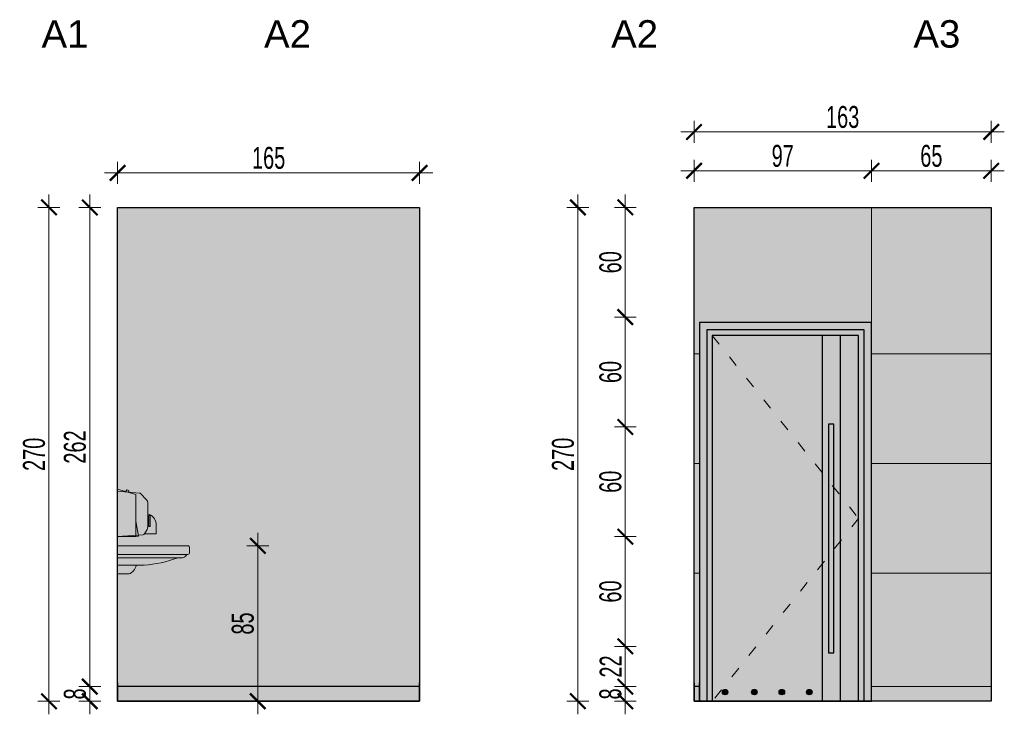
# Model space of a CAD drawing. Header units: millimetres. Extents: x -13532 to 2392, y -5241 to 5322.
# Tile 46 of 256: x -7376 to -6838, y -3992 to -3612. Entities that reach past the tile are written whole.
import ezdxf

# ---------------------------------------------------------------- set-up
doc = ezdxf.new("R2010")
doc.units = ezdxf.units.MM
doc.linetypes.add('ZWCAD_ISO03W100', pattern=[30, 12, -18])
doc.layers.get('0').update_dxf_attribs({"lineweight": 9, "true_color": 0x939393})
doc.layers.get('Defpoints').update_dxf_attribs({"true_color": 0xdae6d4})
for name, color, linetype, lineweight in [('- AGP-1_SCIANY_WEWN', 91, 'Continuous', 30), ('_A_ROZWINIĘCIA_OPISY', 252, 'Continuous', 15), ('_A_ROZWINIĘCIA_WYMIARY', 252, 'Continuous', 15), ('_ROZWINIĘCIA_MEBLE', 251, 'Continuous', 15), ('a___cienka___0.15', 10, 'Continuous', 15), ('A_Widok', 7, 'Continuous', 15), ('cz-sr', 150, 'Continuous', 15)]:
    doc.layers.add(name, color=color, linetype=linetype, lineweight=lineweight)
doc.layers.add('A_cienka', color=7, linetype='Continuous')
doc.layers.add('WYMIAR', color=7, linetype='Continuous')
doc.layers.add('Wyposazenie Wew - Urzadzenia Sanitarne', color=7, linetype='Continuous', lineweight=9, true_color=0xa0a0a0)
doc.styles.add('DIM', font='arial.ttf', dxfattribs={"width": 0.65})
doc.styles.get("Standard").update_dxf_attribs({"font": 'arial.ttf'})
doc.dimstyles.new('BP_EU_25-50', dxfattribs={"dimtxt": 12, "dimasz": 0.8, "dimexe": 0.75, "dimexo": 1, "dimgap": 2, "dimtad": 1, "dimdec": 0, "dimzin": 9, "dimdsep": 46, "dimtxsty": 'DIM', "dimblk": 'ARCH_1', "dimcen": 0, "dimdle": 50, "dimse1": 1, "dimse2": 1, "dimclrd": 256, "dimclre": 256, "dimclrt": 256, "dimadec": 0, "dimazin": 2, "dimtfac": 1, "dimtdec": 0, "dimtix": 1, "dimtmove": 2, "dimatfit": 0, "dimfxl": 0.75, "dimtolj": 1, "dimtzin": 0, "dimlwd": 15, "dimlwe": -1, "dimarcsym": 0})

# ---------------------------------------------------------------- blocks, each defined once
blk = doc.blocks.new('E88-SIDE')
at = {"true_color": 0xffffff}
blk.add_hatch(color=7, dxfattribs=at).paths.add_polyline_path([(0, 248), (120.1, 238, -0.183686), (126.7, 234.8), (156.8, 203.2, -0.192582), (165.3, 181.9), (165.3, 124.3, -0.31321), (210, 71.2), (210, 15), (147.3, 15, -0.246525), (139.2, 9.9), (0, 0)])
for p, q in [((0, 0), (0, 248)), ((0, 248), (120.1, 238)), ((126.7, 234.8), (156.8, 203.2)), ((165.3, 54.7), (165.3, 181.9)), ((210, 15), (210, 71.2)), ((0, 0), (139.2, 9.9)), ((147.3, 15), (210, 15)), ((147.4, 15.1), (161.2, 39.4))]:
    blk.add_line(p, q)
for points in [[(170.3, 85), (170.3, 115), (174.3, 115, -0.414214), (178.3, 111, 0), (178.3, 85, -3.979577)], [(170.3, 85), (170.3, 55), (174.3, 55, 0.414214), (178.3, 59, 0), (178.3, 85, 3.979577)]]:
    blk.add_lwpolyline(points, format="xyb")
blk.add_lwpolyline([(170.3, 100), (170.3, 70), (165.3, 70), (165.3, 100)], close=True)
for centre, radius, start, end in [((119.2, 227.7), 10.3, 43.6028, 85.2364), ((134.3, 181.9), 31, 0, 43.6028), ((149.4, 65.6), 60.8, 5.2715, 74.8359), ((134.3, 54.7), 31, 330.2551, 0), ((138.4, 20.2), 10.3, 274.0856, 330.2551)]:
    blk.add_arc(centre, radius, start, end)
blk = doc.blocks.new('umywalka bok')
at = {"true_color": 0xffffff}
h = blk.add_hatch(color=7, dxfattribs=at)
h.dxf.hatch_style = 1
h.paths.add_polyline_path([(67.5, -1.25, 0.414218), (66.25, 0), (19.5, 0), (19.5, -4.77), (66.25, -4.77, 0.41421), (67.5, -3.52)])
h.paths.add_polyline_path([(65.6, -4.77), (19.5, -4.77), (19.5, -6.61), (62.47, -6.61, 0.257986)])
h.paths.add_polyline_path([(59.56, -6.61), (19.5, -6.61), (19.5, -10.59), (37.17, -10.59, 0.059829)])
h.paths.add_polyline_path([(32, -10.59), (19.5, -10.59), (19.5, -15.36), (27.11, -15.36, 0.265613)])
at = {"ltscale": 0.5}
for p, q in [((19.5, -15.36), (19.5, 0)), ((19.5, 0), (66.25, 0)), ((19.5, -4.77), (66.25, -4.77)), ((67.5, -1.25), (67.5, -3.52)), ((19.5, -6.61), (62.47, -6.61)), ((19.5, -10.59), (37.17, -10.59)), ((19.5, -15.36), (27.11, -15.36))]:
    blk.add_line(p, q, dxfattribs=at)
for centre, radius, start, end in [((66.25, -1.25), 1.25, 0, 90), ((62.37, -2.85), 3.75, 271.432, 329.2963), ((66.25, -3.52), 1.25, 270, 360), ((25.38, -8.7), 6.88, 284.5284, 344.0285), ((31.76, 84.63), 95.37, 273.2519, 286.9475)]:
    blk.add_arc(centre, radius, start, end, dxfattribs=at)
blk = doc.blocks.new('MERIDA TOP-BOK')
at = {"layer": 'a___cienka___0.15', "true_color": 0xffffff}
blk.add_hatch(color=7, dxfattribs=at).paths.add_polyline_path([(0, 0), (-4.45, -1.34), (-5.12, -0.5), (-6.08, -0.78), (-6.18, -1.85), (-10, -3), (-10, -17.6), (-11.45, -25.74), (-10, -26), (0, -26)])
for points in [[(0, 0), (-10, -3), (-10, -26), (0, -26), (0, 0)], [(-6.18, -1.85), (-6.08, -0.78), (-5.12, -0.5), (-4.45, -1.34)]]:
    blk.add_lwpolyline(points)
blk.add_lwpolyline([(-10, -17.6), (-10, -26), (-11.45, -25.74), (-10, -17.6)], close=True)
blk = doc.blocks.new('ARCH_1')
for p, q in [((0, 7.5), (0, -7.5)), ((8.92, 0), (-8.92, 0))]:
    blk.add_line(p, q)
at = {"const_width": 1.5}
blk.add_lwpolyline([(5.3, 5.3), (-5.3, -5.3)], dxfattribs=at)
blk = doc.blocks.new('*D776')
at = {"layer": '_A_ROZWINIĘCIA_WYMIARY', "lineweight": 15}
blk.add_line((-7321.63, -3695.95), (-7158.09, -3695.95), dxfattribs=at)
at = {"layer": 'Defpoints', "color": 0}
for p in [(-7157.29, -3695.95), (-7322.43, -3734.84), (-7157.29, -3747.27)]:
    blk.add_point(p, dxfattribs=at)
at = {"layer": '_A_ROZWINIĘCIA_WYMIARY', "lineweight": 15, "xscale": 0.8, "yscale": 0.8, "zscale": 0.8, "rotation": 180}
blk.add_blockref('ARCH_1', (-7322.43, -3695.95), dxfattribs=at)
at = {"layer": '_A_ROZWINIĘCIA_WYMIARY', "lineweight": 15, "xscale": 0.8, "yscale": 0.8, "zscale": 0.8}
blk.add_blockref('ARCH_1', (-7157.29, -3695.95), dxfattribs=at)
at = {"layer": '_A_ROZWINIĘCIA_WYMIARY', "insert": (-7239.86, -3687.82), "char_height": 12, "attachment_point": 5, "style": 'DIM'}
blk.add_mtext('\\A1;165', dxfattribs=at)
blk = doc.blocks.new('*D777')
at = {"layer": '_A_ROZWINIĘCIA_WYMIARY', "lineweight": 15}
blk.add_line((-7337.63, -3715.63), (-7337.63, -3976.03), dxfattribs=at)
at = {"layer": 'Defpoints', "color": 0}
for p in [(-7322.43, -3714.83), (-7337.63, -3976.83), (-7317.88, -3976.83)]:
    blk.add_point(p, dxfattribs=at)
at = {"layer": '_A_ROZWINIĘCIA_WYMIARY', "lineweight": 15, "xscale": 0.8, "yscale": 0.8, "zscale": 0.8}
for p, rotation in [((-7337.63, -3714.83), 90), ((-7337.63, -3976.83), 270)]:
    blk.add_blockref('ARCH_1', p, dxfattribs=dict(at, rotation=rotation))
at = {"layer": '_A_ROZWINIĘCIA_WYMIARY', "insert": (-7345.75, -3845.83), "char_height": 12, "attachment_point": 5, "rotation": 90, "style": 'DIM'}
blk.add_mtext('\\A1;262', dxfattribs=at)
blk = doc.blocks.new('*D778')
at = {"layer": '_A_ROZWINIĘCIA_WYMIARY', "lineweight": 15}
for p, q in [((-7337.63, -3976.03), (-7337.63, -3975.23)), ((-7337.63, -3976.83), (-7337.63, -3984.83)), ((-7337.63, -3985.63), (-7337.63, -3986.43))]:
    blk.add_line(p, q, dxfattribs=at)
at = {"layer": 'Defpoints', "color": 0}
for p in [(-7317.88, -3976.83), (-7337.63, -3984.83), (-7322.43, -3984.83)]:
    blk.add_point(p, dxfattribs=at)
at = {"layer": '_A_ROZWINIĘCIA_WYMIARY', "lineweight": 15, "xscale": 0.8, "yscale": 0.8, "zscale": 0.8}
for p, rotation in [((-7337.63, -3976.83), 270), ((-7337.63, -3984.83), 90)]:
    blk.add_blockref('ARCH_1', p, dxfattribs=dict(at, rotation=rotation))
at = {"layer": '_A_ROZWINIĘCIA_WYMIARY', "insert": (-7345.75, -3980.83), "char_height": 12, "attachment_point": 5, "rotation": 90, "style": 'DIM'}
blk.add_mtext('\\A1;8', dxfattribs=at)
blk = doc.blocks.new('*D779')
at = {"layer": '_A_ROZWINIĘCIA_WYMIARY', "lineweight": 15}
blk.add_line((-7359.96, -3715.63), (-7359.96, -3984.03), dxfattribs=at)
at = {"layer": 'Defpoints', "color": 0}
for p in [(-7305.95, -3714.83), (-7359.96, -3984.83), (-7322.43, -3984.83)]:
    blk.add_point(p, dxfattribs=at)
at = {"layer": '_A_ROZWINIĘCIA_WYMIARY', "lineweight": 15, "xscale": 0.8, "yscale": 0.8, "zscale": 0.8}
for p, rotation in [((-7359.96, -3714.83), 90), ((-7359.96, -3984.83), 270)]:
    blk.add_blockref('ARCH_1', p, dxfattribs=dict(at, rotation=rotation))
at = {"layer": '_A_ROZWINIĘCIA_WYMIARY', "insert": (-7368.09, -3849.83), "char_height": 12, "attachment_point": 5, "rotation": 90, "style": 'DIM'}
blk.add_mtext('\\A1;270', dxfattribs=at)
blk = doc.blocks.new('*D780')
at = {"layer": '_A_ROZWINIĘCIA_WYMIARY', "lineweight": 15}
blk.add_line((-7006.49, -3694.83), (-6911.09, -3694.83), dxfattribs=at)
at = {"layer": 'Defpoints', "color": 0}
for p in [(-6910.29, -3694.83), (-7007.29, -3712.45), (-6910.29, -3712.45)]:
    blk.add_point(p, dxfattribs=at)
at = {"layer": '_A_ROZWINIĘCIA_WYMIARY', "lineweight": 15, "xscale": 0.8, "yscale": 0.8, "zscale": 0.8, "rotation": 180}
blk.add_blockref('ARCH_1', (-7007.29, -3694.83), dxfattribs=at)
at = {"layer": '_A_ROZWINIĘCIA_WYMIARY', "lineweight": 15, "xscale": 0.8, "yscale": 0.8, "zscale": 0.8}
blk.add_blockref('ARCH_1', (-6910.29, -3694.83), dxfattribs=at)
at = {"layer": '_A_ROZWINIĘCIA_WYMIARY', "insert": (-6958.79, -3686.71), "char_height": 12, "attachment_point": 5, "style": 'DIM'}
blk.add_mtext('\\A1;97', dxfattribs=at)
blk = doc.blocks.new('*D781')
at = {"layer": '_A_ROZWINIĘCIA_WYMIARY', "lineweight": 15}
blk.add_line((-7006.49, -3673.57), (-6845.59, -3673.57), dxfattribs=at)
at = {"layer": 'Defpoints', "color": 0}
for p in [(-6844.79, -3673.57), (-7007.29, -3712.46), (-6844.79, -3721.3)]:
    blk.add_point(p, dxfattribs=at)
at = {"layer": '_A_ROZWINIĘCIA_WYMIARY', "lineweight": 15, "xscale": 0.8, "yscale": 0.8, "zscale": 0.8, "rotation": 180}
blk.add_blockref('ARCH_1', (-7007.29, -3673.57), dxfattribs=at)
at = {"layer": '_A_ROZWINIĘCIA_WYMIARY', "lineweight": 15, "xscale": 0.8, "yscale": 0.8, "zscale": 0.8}
blk.add_blockref('ARCH_1', (-6844.79, -3673.57), dxfattribs=at)
at = {"layer": '_A_ROZWINIĘCIA_WYMIARY', "insert": (-6926.04, -3665.44), "char_height": 12, "attachment_point": 5, "style": 'DIM'}
blk.add_mtext('\\A1;163', dxfattribs=at)
blk = doc.blocks.new('*D782')
at = {"layer": '_A_ROZWINIĘCIA_WYMIARY', "lineweight": 15}
blk.add_line((-6909.49, -3694.83), (-6845.59, -3694.83), dxfattribs=at)
at = {"layer": 'Defpoints', "color": 0}
for p in [(-6844.79, -3694.83), (-6910.29, -3712.45), (-6844.79, -3714.83)]:
    blk.add_point(p, dxfattribs=at)
at = {"layer": '_A_ROZWINIĘCIA_WYMIARY', "lineweight": 15, "xscale": 0.8, "yscale": 0.8, "zscale": 0.8, "rotation": 180}
blk.add_blockref('ARCH_1', (-6910.29, -3694.83), dxfattribs=at)
at = {"layer": '_A_ROZWINIĘCIA_WYMIARY', "lineweight": 15, "xscale": 0.8, "yscale": 0.8, "zscale": 0.8}
blk.add_blockref('ARCH_1', (-6844.79, -3694.83), dxfattribs=at)
at = {"layer": '_A_ROZWINIĘCIA_WYMIARY', "insert": (-6877.54, -3686.71), "char_height": 12, "attachment_point": 5, "style": 'DIM'}
blk.add_mtext('\\A1;65', dxfattribs=at)
blk = doc.blocks.new('*D786')
at = {"layer": '_A_ROZWINIĘCIA_WYMIARY', "lineweight": 15}
blk.add_line((-7245.82, -3984.03), (-7245.82, -3900.63), dxfattribs=at)
at = {"layer": 'Defpoints', "color": 0}
for p in [(-7322.43, -3899.83), (-7245.82, -3899.83), (-7322.43, -3984.83)]:
    blk.add_point(p, dxfattribs=at)
at = {"layer": '_A_ROZWINIĘCIA_WYMIARY', "lineweight": 15, "xscale": 0.8, "yscale": 0.8, "zscale": 0.8}
for p, rotation in [((-7245.82, -3899.83), 90), ((-7245.82, -3984.83), 270)]:
    blk.add_blockref('ARCH_1', p, dxfattribs=dict(at, rotation=rotation))
at = {"layer": '_A_ROZWINIĘCIA_WYMIARY', "insert": (-7253.95, -3942.33), "char_height": 12, "attachment_point": 5, "rotation": 90, "style": 'DIM'}
blk.add_mtext('\\A1;85', dxfattribs=at)
blk = doc.blocks.new('FFSS')
h = blk.add_hatch(color=253)
h.set_gradient(color1=(166, 166, 166), rotation=300, one_color=1, name='INVCYLINDER')
h.paths.add_polyline_path([(-5426.6, -10063.16), (-5426.6, -9863.16), (-5436.6, -9863.16), (-5436.6, -10063.16)])
at = {"true_color": 0xffffff}
for points in [[(-5491.1, -10058.16, -1), (-5488.1, -10058.16, -1)], [(-5475.1, -10058.16, -1), (-5472.1, -10058.16, -1)], [(-5460.1, -10058.16, -1), (-5457.1, -10058.16, -1)], [(-5445.1, -10058.16, -1), (-5442.1, -10058.16, -1)]]:
    blk.add_hatch(color=7, dxfattribs=at).paths.add_polyline_path(points)
at = {"layer": 'A_Widok'}
h = blk.add_hatch(color=251, dxfattribs=at)
h.paths.add_polyline_path([(-5409.6, -9856.16), (-5409.6, -10063.16), (-5503.6, -10063.16), (-5503.6, -9856.16)])
h.paths.add_polyline_path([(-5426.6, -9863.16), (-5426.6, -10063.16), (-5436.6, -10063.16), (-5436.6, -9863.16)], flags=16)
at = {"layer": 'A_cienka'}
for p, q in [((-5409.6, -9856.16), (-5503.6, -9856.16)), ((-5503.6, -9856.16), (-5503.6, -10063.16)), ((-5409.6, -10063.16), (-5409.6, -9856.16)), ((-5413.6, -9860.16), (-5499.6, -9860.16)), ((-5499.6, -9860.16), (-5499.6, -10063.16)), ((-5413.6, -10063.16), (-5413.6, -9860.16)), ((-5416.6, -9863.16), (-5496.6, -9863.16)), ((-5496.6, -9863.16), (-5496.6, -10063.16)), ((-5416.6, -10063.16), (-5416.6, -9863.16)), ((-5496.6, -10063.16), (-5416.6, -10063.16))]:
    blk.add_line(p, q, dxfattribs=at)
for points in [[(-5426.6, -9863.16), (-5436.6, -9863.16), (-5436.6, -10063.16), (-5426.6, -10063.16)], [(-5433.1, -10036.66), (-5430.1, -10036.66), (-5430.1, -9911.66), (-5433.1, -9911.66)]]:
    blk.add_lwpolyline(points, close=True, dxfattribs=at)
for centre in [(-5489.6, -10058.16), (-5473.6, -10058.16), (-5458.6, -10058.16), (-5443.6, -10058.16)]:
    blk.add_circle(centre, 1.5, dxfattribs=at)
at = {"layer": 'A_Widok', "linetype": 'ZWCAD_ISO03W100', "ltscale": 0.5}
blk.add_lwpolyline([(-5496.6, -9863.16), (-5416.6, -9963.16), (-5496.6, -10063.16)], dxfattribs=at)
at = {"layer": 'Defpoints'}
blk.add_lwpolyline([(-5503.6, -10063.16), (-5409.6, -10063.16)], dxfattribs=at)
blk = doc.blocks.new('*D890')
at = {"layer": '_A_ROZWINIĘCIA_WYMIARY', "lineweight": 15}
blk.add_line((-7070.78, -3715.63), (-7070.78, -3984.03), dxfattribs=at)
at = {"layer": 'Defpoints', "color": 0}
for p in [(-6958.22, -3714.83), (-7070.78, -3984.83), (-7033.25, -3984.83)]:
    blk.add_point(p, dxfattribs=at)
at = {"layer": '_A_ROZWINIĘCIA_WYMIARY', "lineweight": 15, "xscale": 0.8, "yscale": 0.8, "zscale": 0.8}
for p, rotation in [((-7070.78, -3714.83), 90), ((-7070.78, -3984.83), 270)]:
    blk.add_blockref('ARCH_1', p, dxfattribs=dict(at, rotation=rotation))
at = {"layer": '_A_ROZWINIĘCIA_WYMIARY', "insert": (-7078.91, -3849.83), "char_height": 12, "attachment_point": 5, "rotation": 90, "style": 'DIM'}
blk.add_mtext('\\A1;270', dxfattribs=at)
blk = doc.blocks.new('*D891')
at = {"layer": '_A_ROZWINIĘCIA_WYMIARY', "lineweight": 15}
for p, q in [((-7044.85, -3976.03), (-7044.85, -3975.23)), ((-7044.85, -3976.83), (-7044.85, -3984.83)), ((-7044.85, -3985.63), (-7044.85, -3986.43))]:
    blk.add_line(p, q, dxfattribs=at)
at = {"layer": 'Defpoints', "color": 0}
for p in [(-6990.96, -3976.83), (-7044.85, -3984.83), (-7029.65, -3984.83)]:
    blk.add_point(p, dxfattribs=at)
at = {"layer": '_A_ROZWINIĘCIA_WYMIARY', "lineweight": 15, "xscale": 0.8, "yscale": 0.8, "zscale": 0.8}
for p, rotation in [((-7044.85, -3976.83), 270), ((-7044.85, -3984.83), 90)]:
    blk.add_blockref('ARCH_1', p, dxfattribs=dict(at, rotation=rotation))
at = {"layer": '_A_ROZWINIĘCIA_WYMIARY', "insert": (-7052.97, -3980.83), "char_height": 12, "attachment_point": 5, "rotation": 90, "style": 'DIM'}
blk.add_mtext('\\A1;8', dxfattribs=at)
blk = doc.blocks.new('*D892')
at = {"layer": '_A_ROZWINIĘCIA_WYMIARY', "lineweight": 15}
blk.add_line((-7044.85, -3976.03), (-7044.85, -3955.63), dxfattribs=at)
at = {"layer": 'Defpoints', "color": 0}
for p in [(-7044.85, -3954.83), (-6990.96, -3954.83), (-6990.96, -3976.83)]:
    blk.add_point(p, dxfattribs=at)
at = {"layer": '_A_ROZWINIĘCIA_WYMIARY', "lineweight": 15, "xscale": 0.8, "yscale": 0.8, "zscale": 0.8}
for p, rotation in [((-7044.85, -3954.83), 90), ((-7044.85, -3976.83), 270)]:
    blk.add_blockref('ARCH_1', p, dxfattribs=dict(at, rotation=rotation))
at = {"layer": '_A_ROZWINIĘCIA_WYMIARY', "insert": (-7052.87, -3965.83), "char_height": 12, "attachment_point": 5, "rotation": 90, "style": 'DIM'}
blk.add_mtext('\\A1;22', dxfattribs=at)
blk = doc.blocks.new('*D893')
at = {"layer": '_A_ROZWINIĘCIA_WYMIARY', "lineweight": 15}
blk.add_line((-7044.85, -3954.03), (-7044.85, -3895.63), dxfattribs=at)
at = {"layer": 'Defpoints', "color": 0}
for p in [(-7044.85, -3894.83), (-6972.7, -3894.83), (-6990.96, -3954.83)]:
    blk.add_point(p, dxfattribs=at)
at = {"layer": '_A_ROZWINIĘCIA_WYMIARY', "lineweight": 15, "xscale": 0.8, "yscale": 0.8, "zscale": 0.8}
for p, rotation in [((-7044.85, -3894.83), 90), ((-7044.85, -3954.83), 270)]:
    blk.add_blockref('ARCH_1', p, dxfattribs=dict(at, rotation=rotation))
at = {"layer": '_A_ROZWINIĘCIA_WYMIARY', "insert": (-7052.97, -3924.83), "char_height": 12, "attachment_point": 5, "rotation": 90, "style": 'DIM'}
blk.add_mtext('\\A1;60', dxfattribs=at)
blk = doc.blocks.new('*D894')
at = {"layer": '_A_ROZWINIĘCIA_WYMIARY', "lineweight": 15}
blk.add_line((-7044.85, -3894.03), (-7044.85, -3835.63), dxfattribs=at)
at = {"layer": 'Defpoints', "color": 0}
for p in [(-7044.85, -3834.83), (-6972.3, -3834.83), (-6972.7, -3894.83)]:
    blk.add_point(p, dxfattribs=at)
at = {"layer": '_A_ROZWINIĘCIA_WYMIARY', "lineweight": 15, "xscale": 0.8, "yscale": 0.8, "zscale": 0.8}
for p, rotation in [((-7044.85, -3834.83), 90), ((-7044.85, -3894.83), 270)]:
    blk.add_blockref('ARCH_1', p, dxfattribs=dict(at, rotation=rotation))
at = {"layer": '_A_ROZWINIĘCIA_WYMIARY', "insert": (-7052.97, -3864.83), "char_height": 12, "attachment_point": 5, "rotation": 90, "style": 'DIM'}
blk.add_mtext('\\A1;60', dxfattribs=at)
blk = doc.blocks.new('*D895')
at = {"layer": '_A_ROZWINIĘCIA_WYMIARY', "lineweight": 15}
blk.add_line((-7044.85, -3834.03), (-7044.85, -3775.63), dxfattribs=at)
at = {"layer": 'Defpoints', "color": 0}
for p in [(-7044.85, -3774.83), (-6982.87, -3774.83), (-6972.3, -3834.83)]:
    blk.add_point(p, dxfattribs=at)
at = {"layer": '_A_ROZWINIĘCIA_WYMIARY', "lineweight": 15, "xscale": 0.8, "yscale": 0.8, "zscale": 0.8}
for p, rotation in [((-7044.85, -3774.83), 90), ((-7044.85, -3834.83), 270)]:
    blk.add_blockref('ARCH_1', p, dxfattribs=dict(at, rotation=rotation))
at = {"layer": '_A_ROZWINIĘCIA_WYMIARY', "insert": (-7052.97, -3804.83), "char_height": 12, "attachment_point": 5, "rotation": 90, "style": 'DIM'}
blk.add_mtext('\\A1;60', dxfattribs=at)
blk = doc.blocks.new('*D896')
at = {"layer": '_A_ROZWINIĘCIA_WYMIARY', "lineweight": 15}
blk.add_line((-7044.85, -3774.03), (-7044.85, -3715.63), dxfattribs=at)
at = {"layer": 'Defpoints', "color": 0}
for p in [(-7044.85, -3714.83), (-6958.22, -3714.83), (-6982.87, -3774.83)]:
    blk.add_point(p, dxfattribs=at)
at = {"layer": '_A_ROZWINIĘCIA_WYMIARY', "lineweight": 15, "xscale": 0.8, "yscale": 0.8, "zscale": 0.8}
for p, rotation in [((-7044.85, -3714.83), 90), ((-7044.85, -3774.83), 270)]:
    blk.add_blockref('ARCH_1', p, dxfattribs=dict(at, rotation=rotation))
at = {"layer": '_A_ROZWINIĘCIA_WYMIARY', "insert": (-7052.97, -3744.83), "char_height": 12, "attachment_point": 5, "rotation": 90, "style": 'DIM'}
blk.add_mtext('\\A1;60', dxfattribs=at)

msp = doc.modelspace()

# ---------------------------------------------------------------- hatches: boundary and pattern name
at = {"true_color": 0x9edab6}
msp.add_hatch(color=9, dxfattribs=at).paths.add_polyline_path([(-7157.2908, -3976.833), (-7157.2908, -3714.833), (-7322.4282, -3714.833), (-7322.4282, -3976.833)])
at = {"linetype": 'Continuous', "lineweight": 50, "true_color": 0xeee2d8}
h = msp.add_hatch(color=254, dxfattribs=at)
h.dxf.hatch_style = 1
h.paths.add_polyline_path([(-7007.2908, -3976.833), (-7007.2908, -3714.833), (-6844.7908, -3714.833), (-6844.7908, -3976.833), (-6910.2908, -3976.833), (-6910.2908, -3777.833), (-7004.2908, -3777.833), (-7004.2908, -3976.833)])
at = {"true_color": 0x575757}
for points in [[(-7322.4282, -3976.833), (-7322.4282, -3976.833), (-7322.4282, -3984.833), (-7186.422, -3984.833), (-7157.2908, -3984.833), (-7157.2908, -3976.833)], [(-7007.2908, -3984.833), (-7004.2908, -3984.833), (-7004.2908, -3976.833), (-7007.2908, -3976.833)], [(-6844.7908, -3984.833), (-6844.7908, -3976.833), (-6910.2908, -3976.833), (-6910.2908, -3984.833)]]:
    msp.add_hatch(color=251, dxfattribs=at).paths.add_polyline_path(points)

# ---------------------------------------------------------------- linework, layer by layer
at = {"layer": '- AGP-1_SCIANY_WEWN', "color": 8}
for points in [[(-7322.4282, -3714.833), (-7157.2908, -3714.833), (-7157.2908, -3984.833), (-7322.4282, -3984.833)], [(-7007.2908, -3714.833), (-6844.7908, -3714.833), (-6844.7908, -3984.833), (-7007.2908, -3984.833)]]:
    msp.add_lwpolyline(points, close=True, dxfattribs=at)
at = {"ltscale": 5}
for points in [[(-6910.2908, -3714.833), (-6910.2908, -3777.833)], [(-7004.2908, -3794.833), (-7007.2908, -3794.833)], [(-6844.7908, -3794.833), (-6910.2908, -3794.833)], [(-7004.2908, -3854.833), (-7007.2908, -3854.833)], [(-6844.7908, -3854.833), (-6910.2908, -3854.833)], [(-7004.2908, -3914.833), (-7007.2908, -3914.833)], [(-6844.7908, -3914.833), (-6910.2908, -3914.833)], [(-6844.7908, -3976.833), (-6910.2908, -3976.833)]]:
    msp.add_lwpolyline(points, dxfattribs=at)
at = {"layer": 'cz-sr'}
msp.add_line((-7322.4282, -3974.833), (-7322.4291, -3734.8354), dxfattribs=at)
at = {"layer": 'WYMIAR'}
for p, q in [((-6910.2908, -3777.833), (-7004.2908, -3777.833)), ((-7004.2908, -3777.833), (-7004.2908, -3984.833)), ((-6910.2908, -3984.833), (-6910.2908, -3777.833)), ((-6914.2908, -3781.833), (-7000.2908, -3781.833)), ((-7000.2908, -3781.833), (-7000.2908, -3984.833)), ((-6914.2908, -3984.833), (-6914.2908, -3781.833)), ((-6917.2908, -3784.833), (-6997.2908, -3784.833)), ((-6997.2908, -3784.833), (-6997.2908, -3984.833)), ((-6917.2908, -3984.833), (-6917.2908, -3784.833)), ((-7322.4282, -3974.833), (-7322.4282, -3984.833)), ((-7157.2908, -3976.833), (-7322.4282, -3976.833)), ((-7157.2908, -3984.833), (-7157.2908, -3974.833)), ((-7007.2908, -3974.833), (-7007.2908, -3984.833)), ((-7004.2908, -3976.833), (-7007.2908, -3976.833)), ((-7004.2908, -3984.833), (-7004.2908, -3974.833)), ((-7322.4282, -3984.833), (-7157.2908, -3984.833)), ((-7007.2908, -3984.833), (-7004.2908, -3984.833))]:
    msp.add_line(p, q, dxfattribs=at)

# ---------------------------------------------------------------- block references
at = {"layer": '_ROZWINIĘCIA_MEBLE', "xscale": 0.09999999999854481, "yscale": 0.09999999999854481, "zscale": 0.1}
msp.add_blockref('E88-SIDE', (-7322.4282, -3894.833), dxfattribs=at)
at = {"layer": '_ROZWINIĘCIA_MEBLE', "xscale": 0.82}
msp.add_blockref('umywalka bok', (-7338.4182, -3899.833), dxfattribs=at)
at = {"layer": 'cz-sr'}
msp.add_blockref('FFSS', (-1500.6885, 6078.3249), dxfattribs=at)
at = {"layer": 'Wyposazenie Wew - Urzadzenia Sanitarne', "xscale": -1}
msp.add_blockref('MERIDA TOP-BOK', (-7322.4282, -3868.833), dxfattribs=at)

# ---------------------------------------------------------------- texts
at = {"layer": '_A_ROZWINIĘCIA_OPISY', "char_height": 15, "width": 10.508892, "attachment_point": 1}
for s, insert in [('A1', (-7364.018, -3612.4681)), ('A2', (-7242.3587, -3612.4681)), ('A2', (-7052.6001, -3612.4681)), ('A3', (-6887.3452, -3612.4681))]:
    msp.add_mtext(s, dxfattribs=dict(at, insert=insert))

# ---------------------------------------------------------------- dimensions: what is measured, and where the dimension line sits
at = {"layer": '_A_ROZWINIĘCIA_WYMIARY'}
for base, p1, p2, picture, middle in [((-6844.7908, -3673.5686), (-7007.2917, -3712.4576), (-6844.7908, -3721.2972), '*D781', (-6926.0413, -3665.4376)), ((-7157.2908, -3695.9464), (-7322.4291, -3734.8354), (-7157.2908, -3747.2698), '*D776', (-7239.86, -3687.8195)), ((-6910.2907, -3694.8333), (-7007.2917, -3712.4533), (-6910.2907, -3712.4528), '*D780', (-6958.7912, -3686.7065)), ((-6844.7908, -3694.8333), (-6910.2907, -3712.4528), (-6844.7908, -3714.833), '*D782', (-6877.5408, -3686.7065))]:
    dim = msp.add_linear_dim(base=base, p1=p1, p2=p2, dimstyle='BP_EU_25-50', dxfattribs=at)
    dim.commit()
    dim.dimension.update_dxf_attribs({"geometry": picture, "text_midpoint": middle})
for base, p1, p2, picture, middle in [((-7359.9587, -3984.833), (-7305.9506, -3714.833), (-7322.4291, -3984.833), '*D779', (-7368.0856, -3849.833)), ((-7337.6254, -3976.833), (-7322.4291, -3714.833), (-7317.8778, -3976.833), '*D777', (-7345.7523, -3845.833)), ((-7070.7832, -3984.833), (-6958.2171, -3714.833), (-7033.2537, -3984.833), '*D890', (-7078.9101, -3849.833)), ((-7337.6254, -3984.8323), (-7317.8778, -3976.833), (-7322.4282, -3984.8323), '*D778', (-7345.7523, -3980.8327)), ((-7044.8456, -3984.8323), (-6990.9557, -3976.833), (-7029.6484, -3984.8323), '*D891', (-7052.9725, -3980.8327))]:
    dim = msp.add_linear_dim(base=base, p1=p1, p2=p2, angle=90, dimstyle='BP_EU_25-50', dxfattribs=at)
    dim.commit()
    dim.dimension.update_dxf_attribs({"geometry": picture, "text_midpoint": middle})
for base, p1, p2, picture, middle in [((-7044.8456, -3714.833), (-6982.8707, -3774.833), (-6958.2171, -3714.833), '*D896', (-7052.9725, -3744.833)), ((-7044.8456, -3774.833), (-6972.3048, -3834.833), (-6982.8707, -3774.833), '*D895', (-7052.9725, -3804.833)), ((-7044.8456, -3834.833), (-6972.6962, -3894.833), (-6972.3048, -3834.833), '*D894', (-7052.9725, -3864.833)), ((-7044.8456, -3894.833), (-6990.9557, -3954.833), (-6972.6962, -3894.833), '*D893', (-7052.9725, -3924.833)), ((-7245.8206, -3899.833), (-7322.4282, -3984.8323), (-7322.4282, -3899.833), '*D786', (-7253.9475, -3942.3327)), ((-7044.8456, -3954.833), (-6990.9557, -3976.833), (-6990.9557, -3954.833), '*D892', (-7052.8702, -3965.833))]:
    dim = msp.add_linear_dim(base=base, p1=p1, p2=p2, angle=90, dimstyle='BP_EU_25-50', override={"dimblk": 'ARCH_1'}, dxfattribs=at)
    dim.commit()
    dim.dimension.update_dxf_attribs({"geometry": picture, "text_midpoint": middle})

doc.saveas('drawing.dxf')
